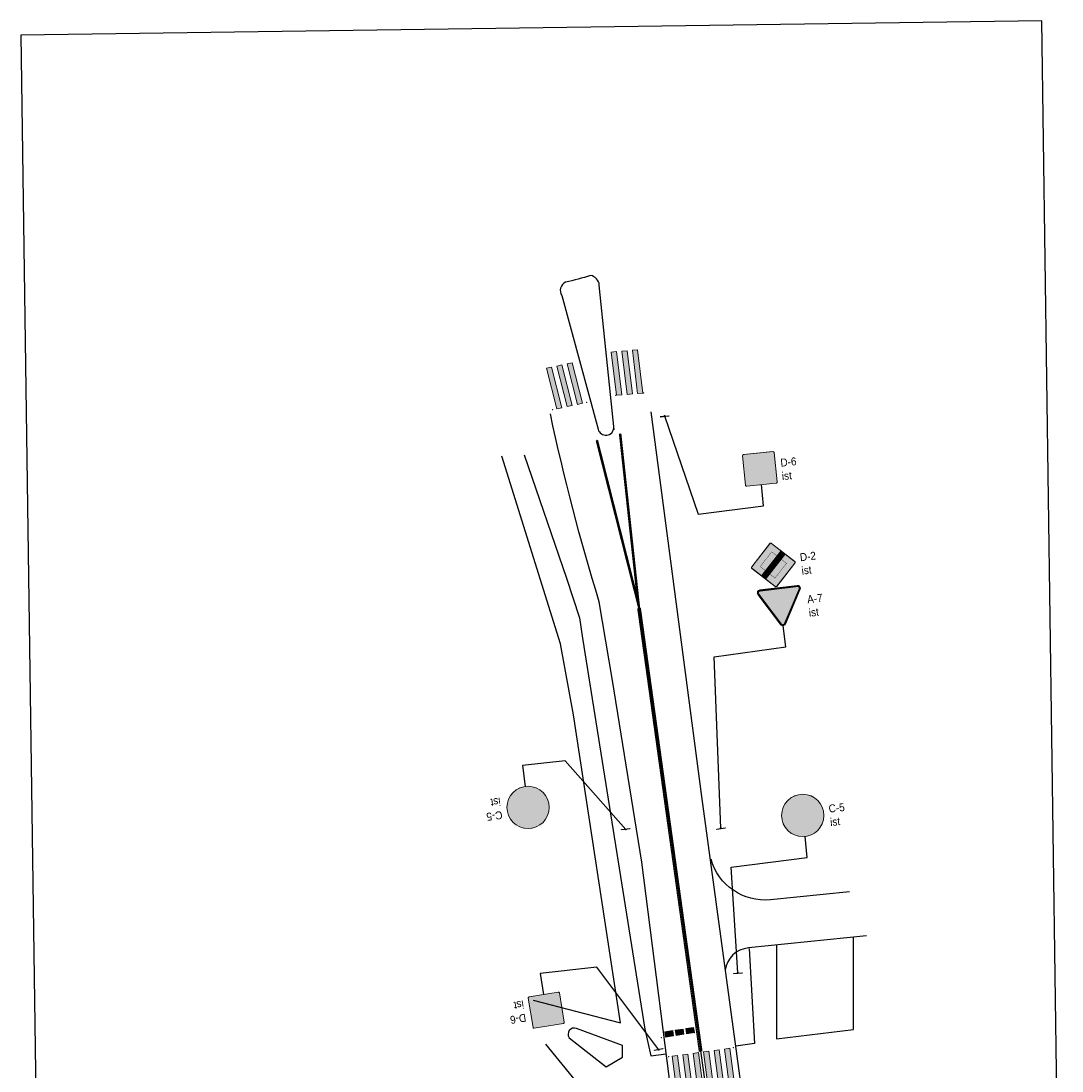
# Model space of a CAD drawing. Header units: metres. Extents: x 6420893 to 6543334, y 5684236 to 5790819.
# Tile 22 of 24: x 6421209 to 6421308, y 5790720 to 5790819. Entities that reach past the tile are written whole.
import ezdxf
from ezdxf.enums import TextEntityAlignment as Align

# ---------------------------------------------------------------- set-up
doc = ezdxf.new("R2010")
doc.units = ezdxf.units.M
doc.header["$XCLIPFRAME"] = 2
for name, color, linetype in [('gaPionowe', 7, 'Continuous'), ('gaPoziome', 7, 'Continuous'), ('zzz.gaHSDomyslna', 7, 'Continuous'), ('zzz.gaVSDodTekst', 7, 'Continuous'), ('zzz.gaVSDomyslna', 7, 'Continuous'), ('zzz.gaVSNazwa', 7, 'Continuous'), ('zzz.gaVSRamka', 7, 'Continuous'), ('zzz.gaVSStan', 7, 'Continuous'), ('zzz.gaVSWielkość', 7, 'Continuous')]:
    doc.layers.add(name, color=color, linetype=linetype)
doc.styles.add('arial', font='arial.ttf', dxfattribs={"width": 0.9, "height": 1.5})
doc.styles.add('GA-ATR-TEXT', font='arial.ttf', dxfattribs={"width": 0.9})
doc.styles.get("Standard").update_dxf_attribs({"font": 'arial.ttf'})
doc.dimstyles.new('GA-LEADER', dxfattribs={"dimtxt": 1, "dimasz": 1, "dimexe": 1, "dimexo": 1, "dimgap": 1, "dimtad": 1, "dimtxsty": 'Standard', "dimcen": 1, "dimadec": 0, "dimazin": 0, "dimtfac": 1, "dimtmove": 0, "dimatfit": 3, "dimfxl": 1, "dimarcsym": 0})
picture_1 = doc.add_image_def('image3.png', size_in_pixel=(1588, 988))

# ---------------------------------------------------------------- blocks, each defined once
blk = doc.blocks.new('gaHSPos')
at = {"color": 0, "linetype": 'Continuous', "lineweight": 0}
blk.add_point((0, 0), dxfattribs=at)
blk = doc.blocks.new('*U432')
at = {"layer": 'zzz.gaHSDomyslna', "color": 251}
for points in [[(-5.948, 41.917, 0.12, 0.12, 0), (-0.119, -0.017, 0.12, 0.12, 0)], [(-5.71, 41.95, 0.12, 0.12, 0), (0.119, 0.017, 0.12, 0.12, 0)]]:
    blk.add_lwpolyline(points, format="xyseb", dxfattribs=at)
at = {"color": 251}
for p in [(-5.829, 41.934), (0, 0)]:
    blk.add_blockref('gaHSPos', p, dxfattribs=at)
blk = doc.blocks.new('*U433')
at = {"layer": 'zzz.gaHSDomyslna', "color": 251}
blk.add_lwpolyline([(0, 0, 0.24, 0.24, 0), (3.95, -15.594, 0.24, 0.24, 0), (2.199, 0.625, 0.24, 0.24, 0)], format="xyseb", dxfattribs=at)
at = {"color": 251}
for p in [(0, 0), (2.199, 0.625)]:
    blk.add_blockref('gaHSPos', p, dxfattribs=at)
blk = doc.blocks.new('*U436')
at = {"layer": 'zzz.gaHSDomyslna'}
for points in [[(0, 0), (0.495, 0.069), (-0.04, 4.146), (-0.535, 4.077), (0, 0)], [(0.991, 0.138), (1.486, 0.206), (0.951, 4.283), (0.456, 4.214), (0.991, 0.138)], [(1.981, 0.275), (2.476, 0.344), (1.941, 4.421), (1.446, 4.352), (1.981, 0.275)], [(2.972, 0.413), (3.467, 0.481), (2.932, 4.558), (2.437, 4.489), (2.972, 0.413)], [(3.962, 0.55), (4.457, 0.619), (3.922, 4.696), (3.427, 4.627), (3.962, 0.55)], [(4.953, 0.688), (5.448, 0.756), (4.913, 4.833), (4.418, 4.764), (4.953, 0.688)]]:
    blk.add_hatch(color=251, dxfattribs=at).paths.add_polyline_path(points)
at = {"layer": 'zzz.gaHSDomyslna', "color": 251, "linetype": 'Continuous', "lineweight": 0}
for points in [[(0, 0), (0.495, 0.069), (-0.04, 4.146), (-0.535, 4.077), (0, 0)], [(0.991, 0.138), (1.486, 0.206), (0.951, 4.283), (0.456, 4.214), (0.991, 0.138)], [(1.981, 0.275), (2.476, 0.344), (1.941, 4.421), (1.446, 4.352), (1.981, 0.275)], [(2.972, 0.413), (3.467, 0.481), (2.932, 4.558), (2.437, 4.489), (2.972, 0.413)], [(3.962, 0.55), (4.457, 0.619), (3.922, 4.696), (3.427, 4.627), (3.962, 0.55)], [(4.953, 0.688), (5.448, 0.756), (4.913, 4.833), (4.418, 4.764), (4.953, 0.688)]]:
    blk.add_lwpolyline(points, close=True, dxfattribs=at)
at = {"layer": 'zzz.gaHSDomyslna', "color": 251}
for p in [(-0.883, 4.028), (5.261, 4.881)]:
    blk.add_blockref('gaHSPos', p, dxfattribs=at)
blk = doc.blocks.new('zk.P-14')
at = {"linetype": 'Continuous', "lineweight": 0}
blk.add_hatch(color=0, dxfattribs=at).paths.add_polyline_path([(0.375, -0.5), (0.375, 0), (-0.375, 0), (-0.375, -0.5)])
at = {"color": 0, "linetype": 'Continuous', "lineweight": 0}
blk.add_lwpolyline([(-0.375, 0), (0.375, 0), (0.375, -0.5), (-0.375, -0.5), (-0.375, 0)], dxfattribs=at)
blk = doc.blocks.new('*U437')
at = {"layer": 'zzz.gaHSDomyslna', "color": 251, "rotation": 188.8705558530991}
for p in [(-2.347, -0.366), (-1.359, -0.212), (-0.371, -0.058)]:
    blk.add_blockref('zk.P-14', p, dxfattribs=at)
at = {"layer": 'zzz.gaHSDomyslna', "color": 251}
for p in [(0, 0), (-3.126, -0.488)]:
    blk.add_blockref('gaHSPos', p, dxfattribs=at)
blk = doc.blocks.new('gaVSPos')
blk.add_point((0, 0))
blk = doc.blocks.new('gaVSTVcolumn0')
at = {"color": 0, "linetype": 'ByBlock', "lineweight": -2}
for p, q in [((-400, -30), (400, -30)), ((-400, -60), (-400, -30)), ((400, -60), (-400, -60)), ((400, -30), (400, -60))]:
    blk.add_line(p, q, dxfattribs=at)
blk.add_circle((0, 0), 30, dxfattribs=at)
blk = doc.blocks.new('gaVScolumn0')
at = {"color": 0, "linetype": 'ByBlock', "lineweight": -2}
blk.add_line((0, 0), (0, 400), dxfattribs=at)
at = {"color": 7, "style": 'GA-ATR-TEXT', "width": 0.9}
blk.add_attdef('X2', text='', height=150, dxfattribs=at).set_placement((-50, 0), align=Align.BOTTOM_RIGHT)
blk = doc.blocks.new('*U1048')
at = {"layer": 'zzz.gaVSDomyslna', "true_color": 0x2e2e2e}
h = blk.add_hatch(color=250, dxfattribs=at)
edge = h.paths.add_edge_path()
edge.add_line((-280, 594), (280, 594))
edge.add_arc((280, 580), 14, 359.9997, 89.9999, ccw=False)
edge.add_line((294, 580), (294, 20))
edge.add_arc((280, 20), 14, 270.0001, 359.9997, ccw=False)
edge.add_line((280, 6), (-280, 6))
edge.add_arc((-280, 20), 14, 180.0002, 269.9998, ccw=False)
edge.add_line((-294, 20), (-294, 580))
edge.add_arc((-280, 580), 14, 89.9999, 180.0002, ccw=False)
blk = doc.blocks.new('*U1049')
at = {"layer": 'zzz.gaVSDomyslna', "color": 7, "lineweight": 0, "true_color": 0xffffff, "const_width": 6}
blk.add_lwpolyline([(280, 3), (-280, 3, -0.414214), (-297, 20), (-297, 580, -0.414214), (-280, 597), (280, 597, -0.414214), (297, 580), (297, 20, -0.414214), (280, 3, -1)], format="xyb", dxfattribs=at)
blk = doc.blocks.new('*U1050')
at = {"layer": 'zzz.gaVSDomyslna', "true_color": 0xffffff}
blk.add_hatch(color=7, dxfattribs=at).paths.add_polyline_path([(0, 484), (-279.438, 0), (279.438, 0)])
blk = doc.blocks.new('*U1051')
at = {"layer": 'zzz.gaVSDomyslna', "true_color": 0x000000}
h = blk.add_hatch(color=18, dxfattribs=at)
h.paths.add_polyline_path([(-24, 372, 1), (24, 372, 1)])
h.paths.add_polyline_path([(49.7297, 326.351), (0, 345), (-37.2973, 261.081), (-87.4155, 210.963), (-75.7601, 185.321), (-18.6486, 242.432), (-9.72973, 259.459), (0, 186.486), (-46.6216, 121.216), (-77.8378, 27.5676), (-112.5, 23.2348), (-112.5, 11.6777), (-51.0384, 0), (-18.6486, 102.568), (20.4993, 150.613), (90.969, 27.2907), (68.459, 9.13869), (68.459, 0), (93.2432, 0), (134.934, 23.8234), (57.3273, 171.982), (59.8365, 179.509), (49.7297, 223.784), (49.7297, 279.73), (74.5946, 247.095), (74.5946, 163.176), (99.4595, 177.162), (99.4595, 261.081)])
h.paths.add_polyline_path([(219.122, 83.9189), (111.876, 83.9189), (121.645, 65.2703), (228.446, 65.2703)])
h.paths.add_polyline_path([(50.0186, 83.9189), (-16.7151, 83.9189), (-22.6042, 65.2703), (60.675, 65.2703)], flags=17)
h.paths.add_polyline_path([(-66.917, 83.9189), (-219.122, 83.9189), (-228.446, 65.2703), (-73.1332, 65.2703)])
blk = doc.blocks.new('*U1052')
at = {"layer": 'zzz.gaVSDomyslna', "color": 7, "linetype": 'Continuous', "lineweight": 0}
blk.add_lwpolyline([(280, 0), (-280, 0, -0.414214), (-300, 20), (-300, 580, -0.414214), (-280, 600), (280, 600, -0.414214), (300, 580), (300, 20, -0.414214)], format="xyb", close=True, dxfattribs=at)
blk = doc.blocks.new('*U1053')
at = {"layer": 'zzz.gaVSDomyslna', "color": 7, "true_color": 0xffffff}
for name, p in [('*U1049', (0, 0)), ('*U1050', (0, 96))]:
    blk.add_blockref(name, p, dxfattribs=at)
at = {"layer": 'zzz.gaVSDomyslna', "color": 250, "true_color": 0x2e2e2e}
blk.add_blockref('*U1048', (0, 0), dxfattribs=at)
at = {"layer": 'zzz.gaVSDomyslna', "color": 18, "true_color": 0x000000}
blk.add_blockref('*U1051', (0, 108), dxfattribs=at)
at = {"layer": 'zzz.gaVSRamka', "color": 7}
blk.add_blockref('*U1052', (0, 0), dxfattribs=at)
blk = doc.blocks.new('*U1047')
at = {"layer": 'zzz.gaVSDomyslna'}
blk.add_blockref('*U1053', (0, 0), dxfattribs=at)
at = {"layer": 'zzz.gaVSDodTekst', "style": 'arial', "flags": 1}
blk.add_attdef('Addtext', text='', height=1, dxfattribs=at).set_placement((0, 0), align=Align.MIDDLE_LEFT)
at = {"layer": 'zzz.gaVSDomyslna', "style": 'arial', "flags": 1}
for tag in ['Height', 'Width', 'Position', 'Route', 'ItemNo', 'ID']:
    blk.add_attdef(tag, text='', height=1, dxfattribs=at).set_placement((0, 0), align=Align.MIDDLE_LEFT)
at = {"layer": 'zzz.gaVSNazwa', "color": 0, "style": 'GA-ATR-TEXT', "width": 0.9}
blk.add_attdef('Name', text='', height=150, dxfattribs=at).set_placement((400, 375), align=Align.MIDDLE_LEFT)
at = {"layer": 'zzz.gaVSStan', "color": 0, "style": 'GA-ATR-TEXT', "width": 0.9}
blk.add_attdef('State', text='', height=150, dxfattribs=at).set_placement((400, 120), align=Align.MIDDLE_LEFT)
at = {"layer": 'zzz.gaVSWielkość', "style": 'arial', "flags": 1}
blk.add_attdef('Size', text='', height=1, dxfattribs=at).set_placement((0, 0), align=Align.MIDDLE_LEFT)
blk = doc.blocks.new('*U1055')
at = {"layer": 'zzz.gaVSDomyslna', "true_color": 0x2e2e2e}
blk.add_hatch(color=250, dxfattribs=at).paths.add_polyline_path([(-400, 400, 1), (400, 400, 1)])
blk = doc.blocks.new('*U1056')
at = {"layer": 'zzz.gaVSDomyslna', "color": 7, "lineweight": 0, "true_color": 0xffffff, "const_width": 8}
blk.add_lwpolyline([(0, 796, 1), (0, 4, 1), (0, 796, 1.17474)], format="xyb", dxfattribs=at)
blk = doc.blocks.new('*U1057')
at = {"layer": 'zzz.gaVSDomyslna', "true_color": 0xffffff}
blk.add_hatch(color=7, dxfattribs=at).paths.add_polyline_path([(-190.909, 380), (-60, 380), (-60, 0), (60, 0), (60, 380), (190.909, 380), (0, 680)])
blk = doc.blocks.new('*U1058')
at = {"layer": 'zzz.gaVSDomyslna', "color": 7, "lineweight": 0}
blk.add_circle((0, 400), 400, dxfattribs=at)
blk = doc.blocks.new('*U1059')
at = {"layer": 'zzz.gaVSDomyslna', "color": 250, "true_color": 0x2e2e2e}
blk.add_blockref('*U1055', (0, 0), dxfattribs=at)
at = {"layer": 'zzz.gaVSDomyslna', "color": 7, "true_color": 0xffffff}
for name, p in [('*U1056', (0, 0)), ('*U1057', (0, 80))]:
    blk.add_blockref(name, p, dxfattribs=at)
at = {"layer": 'zzz.gaVSRamka', "color": 7}
blk.add_blockref('*U1058', (0, 0), dxfattribs=at)
blk = doc.blocks.new('*U1054')
at = {"layer": 'zzz.gaVSDomyslna'}
blk.add_blockref('*U1059', (0, 0), dxfattribs=at)
at = {"layer": 'zzz.gaVSDodTekst', "style": 'arial', "flags": 1}
blk.add_attdef('Addtext', text='', height=1, dxfattribs=at).set_placement((0, 0), align=Align.MIDDLE_LEFT)
at = {"layer": 'zzz.gaVSDomyslna', "style": 'arial', "flags": 1}
for tag in ['Height', 'Width', 'Position', 'Route', 'ItemNo', 'ID']:
    blk.add_attdef(tag, text='', height=1, dxfattribs=at).set_placement((0, 0), align=Align.MIDDLE_LEFT)
at = {"layer": 'zzz.gaVSNazwa', "color": 0, "style": 'GA-ATR-TEXT', "width": 0.9}
blk.add_attdef('Name', text='', height=150, dxfattribs=at).set_placement((500, 475), align=Align.MIDDLE_LEFT)
at = {"layer": 'zzz.gaVSStan', "color": 0, "style": 'GA-ATR-TEXT', "width": 0.9}
blk.add_attdef('State', text='', height=150, dxfattribs=at).set_placement((500, 220), align=Align.MIDDLE_LEFT)
at = {"layer": 'zzz.gaVSWielkość', "style": 'arial', "flags": 1}
blk.add_attdef('Size', text='', height=1, dxfattribs=at).set_placement((0, 0), align=Align.MIDDLE_LEFT)
blk = doc.blocks.new('*U1061')
at = {"layer": 'zzz.gaVSDomyslna', "color": 251, "linetype": 'Continuous', "lineweight": 0, "true_color": 0x4c4c4c, "const_width": 30}
blk.add_lwpolyline([(356.469, 710.423), (-356.469, 710.423, 0.563712), (-391.037, 653.297), (-33.775, 34.5, 0.563661), (32.9409, 33.1218), (390.215, 651.94, 0.577186), (356.469, 710.423)], format="xyb", close=True, dxfattribs=at)
blk = doc.blocks.new('*U1062')
at = {"layer": 'zzz.gaVSDomyslna', "linetype": 'Continuous', "lineweight": 0, "true_color": 0xe2e2e2}
h = blk.add_hatch(color=254, dxfattribs=at)
h.dxf.hatch_style = 1
h.paths.add_polyline_path([(0, 695.423), (-356.469, 695.423, 0.262443), (-377.021, 683.837, 0.259425), (-377.874, 660.497), (-19.9889, 40.6218, 0.279187), (-0.646341, 29.9873, 0.229204), (20.2988, 41.2251), (378.047, 660.797, 0.284586), (377.352, 683.315, 0.237857), (356.126, 695.423)])
at = {"layer": 'zzz.gaVSDomyslna', "color": 254, "linetype": 'Continuous', "lineweight": 0, "true_color": 0xe2e2e2}
blk.add_point((0, 0), dxfattribs=at)
blk = doc.blocks.new('*U1063')
at = {"layer": 'zzz.gaVSDomyslna', "color": 7, "linetype": 'Continuous', "lineweight": 0}
blk.add_line((-356.469, 725.423), (356.469, 725.423), dxfattribs=at)
blk.add_lwpolyline([(356.473, 725.423), (-356.469, 725.423, 0.565749), (-404.17, 646.043), (-46.7654, 27, 0.565707), (45.7889, 25.3753), (403.206, 644.44, 0.577211)], format="xyb", close=True, dxfattribs=at)
blk.add_point((0, 0), dxfattribs=at)
blk = doc.blocks.new('*U1064')
at = {"layer": 'zzz.gaVSDomyslna', "color": 251, "true_color": 0x4c4c4c}
blk.add_blockref('*U1061', (0, 0), dxfattribs=at)
at = {"layer": 'zzz.gaVSDomyslna', "color": 254, "true_color": 0xe2e2e2}
blk.add_blockref('*U1062', (0, 0), dxfattribs=at)
at = {"layer": 'zzz.gaVSRamka', "color": 7}
blk.add_blockref('*U1063', (0, 0), dxfattribs=at)
blk = doc.blocks.new('*U1060')
at = {"layer": 'zzz.gaVSDomyslna'}
blk.add_blockref('*U1064', (0, 0), dxfattribs=at)
at = {"layer": 'zzz.gaVSDodTekst', "style": 'arial', "flags": 1}
blk.add_attdef('Addtext', text='', height=1, dxfattribs=at).set_placement((0, 0), align=Align.MIDDLE_LEFT)
at = {"layer": 'zzz.gaVSDomyslna', "style": 'arial', "flags": 1}
for tag in ['Height', 'Width', 'Position', 'Route', 'ItemNo', 'ID']:
    blk.add_attdef(tag, text='', height=1, dxfattribs=at).set_placement((0, 0), align=Align.MIDDLE_LEFT)
at = {"layer": 'zzz.gaVSNazwa', "color": 0, "style": 'GA-ATR-TEXT', "width": 0.9}
blk.add_attdef('Name', text='', height=150, dxfattribs=at).set_placement((510, 438), align=Align.MIDDLE_LEFT)
at = {"layer": 'zzz.gaVSStan', "color": 0, "style": 'GA-ATR-TEXT', "width": 0.9}
blk.add_attdef('State', text='', height=150, dxfattribs=at).set_placement((510, 183), align=Align.MIDDLE_LEFT)
at = {"layer": 'zzz.gaVSWielkość', "style": 'arial', "flags": 1}
blk.add_attdef('Size', text='', height=1, dxfattribs=at).set_placement((0, 0), align=Align.MIDDLE_LEFT)
blk = doc.blocks.new('*U1066')
at = {"layer": 'zzz.gaVSDomyslna', "true_color": 0xffffff}
blk.add_hatch(color=7, dxfattribs=at).paths.add_polyline_path([(401.637, 404.323, 0.414214), (401.637, 415.637), (5.65685, 811.616, 0.414214), (-5.65685, 811.616), (-401.637, 415.637, 0.414214), (-401.637, 404.323), (-5.65685, 8.34315, 0.414214), (5.65685, 8.34315)])
blk = doc.blocks.new('*U1067')
at = {"layer": 'zzz.gaVSDomyslna', "true_color": 0xe2e2e2}
blk.add_hatch(color=254, dxfattribs=at).paths.add_polyline_path([(0, 656.053), (-246.073, 409.98), (0, 163.907), (246.073, 409.98)])
blk = doc.blocks.new('*U1068')
at = {"layer": 'zzz.gaVSDomyslna', "color": 18, "lineweight": 0, "true_color": 0x000000, "const_width": 12}
blk.add_lwpolyline([(-405.879, 400.08), (-9.89949, 4.10051, 0.414214), (9.89949, 4.10051), (405.879, 400.08, 0.414214), (405.879, 419.879), (9.89949, 815.859, 0.414214), (-9.89949, 815.859), (-405.879, 419.879, 0.414214), (-405.879, 400.08, 17.1896)], format="xyb", dxfattribs=at)
at = {"layer": 'zzz.gaVSDomyslna', "color": 18, "lineweight": 0, "true_color": 0x000000, "const_width": 6}
blk.add_lwpolyline([(-157.997, 317.661), (0, 159.664), (250.316, 409.98), (0, 660.296), (-250.316, 409.98)], close=True, dxfattribs=at)
blk = doc.blocks.new('*U1069')
at = {"layer": 'zzz.gaVSDomyslna', "color": 18, "lineweight": 0, "true_color": 0x000000, "const_width": 120}
blk.add_lwpolyline([(-212.132, 197.848), (212.132, 622.112)], dxfattribs=at)
blk = doc.blocks.new('*U1070')
at = {"layer": 'zzz.gaVSDomyslna', "color": 7, "linetype": 'Continuous', "lineweight": 0}
blk.add_lwpolyline([(-410.122, 395.838), (-14.1421, -0.142136, 0.414214), (14.1421, -0.142136), (410.122, 395.838, 0.414214), (410.122, 424.122), (14.1421, 820.102, 0.414214), (-14.1421, 820.102), (-410.122, 424.122, 0.414214)], format="xyb", close=True, dxfattribs=at)
blk = doc.blocks.new('*U1071')
at = {"layer": 'zzz.gaVSDomyslna', "color": 18, "true_color": 0x000000}
for name in ['*U1068', '*U1069']:
    blk.add_blockref(name, (0, 0), dxfattribs=at)
at = {"layer": 'zzz.gaVSDomyslna', "color": 7, "true_color": 0xffffff}
blk.add_blockref('*U1066', (0, 0), dxfattribs=at)
at = {"layer": 'zzz.gaVSDomyslna', "color": 254, "true_color": 0xe2e2e2}
blk.add_blockref('*U1067', (0, 0), dxfattribs=at)
at = {"layer": 'zzz.gaVSRamka', "color": 7}
blk.add_blockref('*U1070', (0, 0), dxfattribs=at)
blk = doc.blocks.new('*U1065')
at = {"layer": 'zzz.gaVSDomyslna'}
blk.add_blockref('*U1071', (0, 0), dxfattribs=at)
at = {"layer": 'zzz.gaVSDodTekst', "style": 'arial', "flags": 1}
blk.add_attdef('Addtext', text='', height=1, dxfattribs=at).set_placement((0, 0), align=Align.MIDDLE_LEFT)
at = {"layer": 'zzz.gaVSDomyslna', "style": 'arial', "flags": 1}
for tag in ['Height', 'Width', 'Position', 'Route', 'ItemNo', 'ID']:
    blk.add_attdef(tag, text='', height=1, dxfattribs=at).set_placement((0, 0), align=Align.MIDDLE_LEFT)
at = {"layer": 'zzz.gaVSNazwa', "color": 0, "style": 'GA-ATR-TEXT', "width": 0.9}
blk.add_attdef('Name', text='', height=150, dxfattribs=at).set_placement((516, 491), align=Align.MIDDLE_LEFT)
at = {"layer": 'zzz.gaVSStan', "color": 0, "style": 'GA-ATR-TEXT', "width": 0.9}
blk.add_attdef('State', text='', height=150, dxfattribs=at).set_placement((516, 236), align=Align.MIDDLE_LEFT)
at = {"layer": 'zzz.gaVSWielkość', "style": 'arial', "flags": 1}
blk.add_attdef('Size', text='', height=1, dxfattribs=at).set_placement((0, 0), align=Align.MIDDLE_LEFT)
blk = doc.blocks.new('*U1073')
at = {"layer": 'zzz.gaVSDomyslna', "true_color": 0x2e2e2e}
h = blk.add_hatch(color=250, dxfattribs=at)
edge = h.paths.add_edge_path()
edge.add_line((-280, 594), (280, 594))
edge.add_arc((280, 580), 14, 359.9997, 89.9999, ccw=False)
edge.add_line((294, 580), (294, 20))
edge.add_arc((280, 20), 14, 270.0001, 359.9997, ccw=False)
edge.add_line((280, 6), (-280, 6))
edge.add_arc((-280, 20), 14, 180.0002, 269.9998, ccw=False)
edge.add_line((-294, 20), (-294, 580))
edge.add_arc((-280, 580), 14, 89.9999, 180.0002, ccw=False)
blk = doc.blocks.new('*U1074')
at = {"layer": 'zzz.gaVSDomyslna', "color": 7, "lineweight": 0, "true_color": 0xffffff, "const_width": 6}
blk.add_lwpolyline([(280, 3), (-280, 3, -0.414214), (-297, 20), (-297, 580, -0.414214), (-280, 597), (280, 597, -0.414214), (297, 580), (297, 20, -0.414214), (280, 3, -1)], format="xyb", dxfattribs=at)
blk = doc.blocks.new('*U1075')
at = {"layer": 'zzz.gaVSDomyslna', "true_color": 0xffffff}
blk.add_hatch(color=7, dxfattribs=at).paths.add_polyline_path([(0, 484), (-279.438, 0), (279.438, 0)])
blk = doc.blocks.new('*U1076')
at = {"layer": 'zzz.gaVSDomyslna', "true_color": 0x000000}
h = blk.add_hatch(color=18, dxfattribs=at)
h.paths.add_polyline_path([(-24, 372, 1), (24, 372, 1)])
h.paths.add_polyline_path([(49.7297, 326.351), (0, 345), (-37.2973, 261.081), (-87.4155, 210.963), (-75.7601, 185.321), (-18.6486, 242.432), (-9.72973, 259.459), (0, 186.486), (-46.6216, 121.216), (-77.8378, 27.5676), (-112.5, 23.2348), (-112.5, 11.6777), (-51.0384, 0), (-18.6486, 102.568), (20.4993, 150.613), (90.969, 27.2907), (68.459, 9.13869), (68.459, 0), (93.2432, 0), (134.934, 23.8234), (57.3273, 171.982), (59.8365, 179.509), (49.7297, 223.784), (49.7297, 279.73), (74.5946, 247.095), (74.5946, 163.176), (99.4595, 177.162), (99.4595, 261.081)])
h.paths.add_polyline_path([(219.122, 83.9189), (111.876, 83.9189), (121.645, 65.2703), (228.446, 65.2703)])
h.paths.add_polyline_path([(50.0186, 83.9189), (-16.7151, 83.9189), (-22.6042, 65.2703), (60.675, 65.2703)], flags=17)
h.paths.add_polyline_path([(-66.917, 83.9189), (-219.122, 83.9189), (-228.446, 65.2703), (-73.1332, 65.2703)])
blk = doc.blocks.new('*U1077')
at = {"layer": 'zzz.gaVSDomyslna', "color": 7, "linetype": 'Continuous', "lineweight": 0}
blk.add_lwpolyline([(280, 0), (-280, 0, -0.414214), (-300, 20), (-300, 580, -0.414214), (-280, 600), (280, 600, -0.414214), (300, 580), (300, 20, -0.414214)], format="xyb", close=True, dxfattribs=at)
blk = doc.blocks.new('*U1078')
at = {"layer": 'zzz.gaVSDomyslna', "color": 7, "true_color": 0xffffff}
for name, p in [('*U1074', (0, 0)), ('*U1075', (0, 96))]:
    blk.add_blockref(name, p, dxfattribs=at)
at = {"layer": 'zzz.gaVSDomyslna', "color": 250, "true_color": 0x2e2e2e}
blk.add_blockref('*U1073', (0, 0), dxfattribs=at)
at = {"layer": 'zzz.gaVSDomyslna', "color": 18, "true_color": 0x000000}
blk.add_blockref('*U1076', (0, 108), dxfattribs=at)
at = {"layer": 'zzz.gaVSRamka', "color": 7}
blk.add_blockref('*U1077', (0, 0), dxfattribs=at)
blk = doc.blocks.new('*U1072')
at = {"layer": 'zzz.gaVSDomyslna'}
blk.add_blockref('*U1078', (0, 0), dxfattribs=at)
at = {"layer": 'zzz.gaVSDodTekst', "style": 'arial', "flags": 1}
blk.add_attdef('Addtext', text='', height=1, dxfattribs=at).set_placement((0, 0), align=Align.MIDDLE_LEFT)
at = {"layer": 'zzz.gaVSDomyslna', "style": 'arial', "flags": 1}
for tag in ['Height', 'Width', 'Position', 'Route', 'ItemNo', 'ID']:
    blk.add_attdef(tag, text='', height=1, dxfattribs=at).set_placement((0, 0), align=Align.MIDDLE_LEFT)
at = {"layer": 'zzz.gaVSNazwa', "color": 0, "style": 'GA-ATR-TEXT', "width": 0.9}
blk.add_attdef('Name', text='', height=150, dxfattribs=at).set_placement((400, 375), align=Align.MIDDLE_LEFT)
at = {"layer": 'zzz.gaVSStan', "color": 0, "style": 'GA-ATR-TEXT', "width": 0.9}
blk.add_attdef('State', text='', height=150, dxfattribs=at).set_placement((400, 120), align=Align.MIDDLE_LEFT)
at = {"layer": 'zzz.gaVSWielkość', "style": 'arial', "flags": 1}
blk.add_attdef('Size', text='', height=1, dxfattribs=at).set_placement((0, 0), align=Align.MIDDLE_LEFT)
blk = doc.blocks.new('*U1079')
at = {"layer": 'zzz.gaHSDomyslna'}
for points in [[(0, 0), (0.489, 0.106), (1.458, -3.725), (0.969, -3.831), (0, 0)], [(0.978, 0.211), (1.467, 0.317), (2.436, -3.514), (1.947, -3.62), (0.978, 0.211)], [(1.956, 0.423), (2.445, 0.529), (3.414, -3.302), (2.925, -3.408), (1.956, 0.423)]]:
    blk.add_hatch(color=251, dxfattribs=at).paths.add_polyline_path(points)
at = {"layer": 'zzz.gaHSDomyslna', "color": 251, "linetype": 'Continuous', "lineweight": 0}
for points in [[(0, 0), (0.489, 0.106), (1.458, -3.725), (0.969, -3.831), (0, 0)], [(0.978, 0.211), (1.467, 0.317), (2.436, -3.514), (1.947, -3.62), (0.978, 0.211)], [(1.956, 0.423), (2.445, 0.529), (3.414, -3.302), (2.925, -3.408), (1.956, 0.423)]]:
    blk.add_lwpolyline(points, close=True, dxfattribs=at)
at = {"layer": 'zzz.gaHSDomyslna', "color": 251}
for p in [(0.586, -3.914), (3.796, -3.22)]:
    blk.add_blockref('gaHSPos', p, dxfattribs=at)
blk = doc.blocks.new('*U1080')
at = {"layer": 'zzz.gaHSDomyslna'}
for points in [[(0, 0), (0.499, 0.039), (0.996, -4.044), (0.497, -4.083), (0, 0)], [(0.998, 0.079), (1.497, 0.118), (1.993, -3.965), (1.494, -4.004), (0.998, 0.079)], [(1.995, 0.158), (2.494, 0.197), (2.991, -3.886), (2.492, -3.926), (1.995, 0.158)]]:
    blk.add_hatch(color=251, dxfattribs=at).paths.add_polyline_path(points)
at = {"layer": 'zzz.gaHSDomyslna', "color": 251, "linetype": 'Continuous', "lineweight": 0}
for points in [[(0, 0), (0.499, 0.039), (0.996, -4.044), (0.497, -4.083), (0, 0)], [(0.998, 0.079), (1.497, 0.118), (1.993, -3.965), (1.494, -4.004), (0.998, 0.079)], [(1.995, 0.158), (2.494, 0.197), (2.991, -3.886), (2.492, -3.926), (1.995, 0.158)]]:
    blk.add_lwpolyline(points, close=True, dxfattribs=at)
at = {"layer": 'zzz.gaHSDomyslna', "color": 251}
for p in [(3.077, -3.879), (0.411, -4.09)]:
    blk.add_blockref('gaHSPos', p, dxfattribs=at)
blk = doc.blocks.new('*U1082')
at = {"layer": 'zzz.gaVSDomyslna', "true_color": 0x2e2e2e}
blk.add_hatch(color=250, dxfattribs=at).paths.add_polyline_path([(-400, 400, 1), (400, 400, 1)])
blk = doc.blocks.new('*U1083')
at = {"layer": 'zzz.gaVSDomyslna', "color": 7, "lineweight": 0, "true_color": 0xffffff, "const_width": 8}
blk.add_lwpolyline([(0, 796, 1), (0, 4, 1), (0, 796, 1.17474)], format="xyb", dxfattribs=at)
blk = doc.blocks.new('*U1084')
at = {"layer": 'zzz.gaVSDomyslna', "true_color": 0xffffff}
blk.add_hatch(color=7, dxfattribs=at).paths.add_polyline_path([(-190.909, 380), (-60, 380), (-60, 0), (60, 0), (60, 380), (190.909, 380), (0, 680)])
blk = doc.blocks.new('*U1085')
at = {"layer": 'zzz.gaVSDomyslna', "color": 7, "lineweight": 0}
blk.add_circle((0, 400), 400, dxfattribs=at)
blk = doc.blocks.new('*U1086')
at = {"layer": 'zzz.gaVSDomyslna', "color": 250, "true_color": 0x2e2e2e}
blk.add_blockref('*U1082', (0, 0), dxfattribs=at)
at = {"layer": 'zzz.gaVSDomyslna', "color": 7, "true_color": 0xffffff}
for name, p in [('*U1083', (0, 0)), ('*U1084', (0, 80))]:
    blk.add_blockref(name, p, dxfattribs=at)
at = {"layer": 'zzz.gaVSRamka', "color": 7}
blk.add_blockref('*U1085', (0, 0), dxfattribs=at)
blk = doc.blocks.new('*U1081')
at = {"layer": 'zzz.gaVSDomyslna'}
blk.add_blockref('*U1086', (0, 0), dxfattribs=at)
at = {"layer": 'zzz.gaVSDodTekst', "style": 'arial', "flags": 1}
blk.add_attdef('Addtext', text='', height=1, dxfattribs=at).set_placement((0, 0), align=Align.MIDDLE_LEFT)
at = {"layer": 'zzz.gaVSDomyslna', "style": 'arial', "flags": 1}
for tag in ['Height', 'Width', 'Position', 'Route', 'ItemNo', 'ID']:
    blk.add_attdef(tag, text='', height=1, dxfattribs=at).set_placement((0, 0), align=Align.MIDDLE_LEFT)
at = {"layer": 'zzz.gaVSNazwa', "color": 0, "style": 'GA-ATR-TEXT', "width": 0.9}
blk.add_attdef('Name', text='', height=150, dxfattribs=at).set_placement((500, 475), align=Align.MIDDLE_LEFT)
at = {"layer": 'zzz.gaVSStan', "color": 0, "style": 'GA-ATR-TEXT', "width": 0.9}
blk.add_attdef('State', text='', height=150, dxfattribs=at).set_placement((500, 220), align=Align.MIDDLE_LEFT)
at = {"layer": 'zzz.gaVSWielkość', "style": 'arial', "flags": 1}
blk.add_attdef('Size', text='', height=1, dxfattribs=at).set_placement((0, 0), align=Align.MIDDLE_LEFT)

msp = doc.modelspace()

# ---------------------------------------------------------------- linework, layer by layer
for points in [[(6421265.569, 5790780.388), (6421264.17, 5790794.087, 0.3278), (6421263.349, 5790794.995, -0.018074), (6421260.978, 5790794.344, 0.467604), (6421260.617, 5790793.101), (6421264.059, 5790780.444, 0.848291), (6421265.547, 5790780.596, 0.848291)], [(6421287.836, 5790736.697), (6421280.36, 5790735.957, -0.364314), (6421274.735, 5790739.806, -0.364314)], [(6421289.43, 5790732.551), (6421278.269, 5790731.409, 0.340617), (6421276.057, 5790729.313, 0.340617)], [(6421261.306, 5790722.917), (6421264.822, 5790720.164), (6421266.349, 5790721.066), (6421266.349, 5790722.177), (6421262, 5790723.796, 0.731422), (6421261.31, 5790722.914, 0.731422)]]:
    msp.add_lwpolyline(points, format="xyb")
at = {"elevation": 10.18}
msp.add_lwpolyline([(6421275.582, 5790681.427), (6421268.183, 5790739.507), (6421265.426, 5790756.697), (6421264.167, 5790764.136, -0.022844), (6421259.541, 5790781.9, 0.043623)], format="xyb", dxfattribs=at)
for points, elevation in [([(6421282.542, 5790682.01), (6421273.849, 5790745.734), (6421269.076, 5790782.091)], 10.18), ([(6421272.575, 5790681.174), (6421267.84, 5790718.371), (6421262.887, 5790717.676), (6421259.097, 5790722.321)], 10.3)]:
    msp.add_lwpolyline(points, dxfattribs=dict(elevation=elevation))
for points in [[(6421257.914, 5790726.464), (6421266.167, 5790724.317), (6421261.727, 5790753.449), (6421260.507, 5790760.165), (6421254.956, 5790777.893)], [(6421257.065, 5790778.041), (6421261.062, 5790766.383), (6421262.284, 5790762.608), (6421262.571, 5790760.699), (6421268.464, 5790723.714), (6421269.027, 5790721.197), (6421270.491, 5790721.384)], [(6421280.923, 5790731.655), (6421280.923, 5790725.364), (6421280.923, 5790722.798), (6421288.207, 5790723.677), (6421288.207, 5790732.426)], [(6421278.352, 5790731.358), (6421278.833, 5790722.365), (6421277.07, 5790722.124)]]:
    msp.add_lwpolyline(points)
at = {"layer": 'Defpoints', "color": 1}
for points in [[(6421263.939, 5790779.392), (6421267.889, 5790763.798), (6421266.138, 5790780.017)], [(6421267.889, 5790763.798), (6421274.656, 5790715.119), (6421282.876, 5790652.848), (6421289.916, 5790600.182), (6421293.198, 5790578.034), (6421298.254, 5790549.686)]]:
    msp.add_lwpolyline(points, dxfattribs=at)

# ---------------------------------------------------------------- block references
at = {"layer": 'gaPionowe'}
for name, p, xscale, yscale, rotation in [('gaVSTVcolumn0', (6421270.327, 5790781.711), 0.001, 0.001, 5.808841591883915), ('gaVScolumn0', (6421279.699, 5790773.224), 0.005, 0.005, 5.808841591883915), ('gaVScolumn0', (6421281.802, 5790759.885), 0.005, 0.005, 6.988489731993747), ('gaVScolumn0', (6421256.895, 5790748.658), 0.005, 0.005, 187.681185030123), ('gaVSTVcolumn0', (6421275.665, 5790742.728), 0.001, 0.001, 6.988489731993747), ('gaVSTVcolumn0', (6421266.67, 5790742.589), 0.001, 0.001, 187.681185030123), ('gaVScolumn0', (6421283.835, 5790739.954), 0.005, 0.005, 6.077039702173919), ('gaVScolumn0', (6421258.577, 5790728.973), 0.005, 0.005, 189.4326352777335), ('gaVSTVcolumn0', (6421277.273, 5790729.047), 0.001, 0.001, 6.077039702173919), ('gaVSTVcolumn0', (6421269.791, 5790721.756), 0.001, 0.001, 189.4326352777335)]:
    msp.add_blockref(name, p, dxfattribs=dict(at, xscale=xscale, yscale=yscale, rotation=rotation))
for p, rotation in [((6421270.327, 5790781.711), 5.808841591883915), ((6421266.67, 5790742.589), 187.681185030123), ((6421275.665, 5790742.728), 6.988489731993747), ((6421277.273, 5790729.047), 6.077039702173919), ((6421269.791, 5790721.756), 189.4326352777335)]:
    msp.add_blockref('gaVSPos', p, dxfattribs=dict(at, rotation=rotation))
at = {"layer": 'gaPionowe', "xscale": 0.005, "yscale": 0.005}
for name, p, rotation, values in [('*U1072', (6421279.497, 5790775.213), 5.808841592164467, {'Name': 'D-6', 'State': 'ist'}), ('*U1065', (6421280.876, 5790765.585), 6.988489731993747, {'Name': 'D-2', 'State': 'ist'}), ('*U1060', (6421281.558, 5790761.871), 6.988489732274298, {'Name': 'A-7', 'State': 'ist'}), ('*U1081', (6421257.163, 5790746.676), 187.6811850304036, {'Name': 'C-5', 'State': 'ist'}), ('*U1054', (6421283.623, 5790741.943), 6.07703970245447, {'Name': 'C-5', 'State': 'ist'}), ('*U1047', (6421258.905, 5790727), 189.4326352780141, {'Name': 'D-6', 'State': 'ist'})]:
    msp.add_blockref(name, p, dxfattribs=dict(at, rotation=rotation)).add_auto_attribs(values)
at = {"layer": 'gaPoziome'}
for name, p in [('*U1080', (6421265.298, 5790787.756)), ('*U1079', (6421259.171, 5790786.212)), ('*U433', (6421263.939, 5790779.392)), ('*U432', (6421273.753, 5790721.614)), ('*U437', (6421273.159, 5790723.4)), ('*U436', (6421271.596, 5790717.082))]:
    msp.add_blockref(name, p, dxfattribs=at)

# ---------------------------------------------------------------- pictures from other files: only their frames are drawn
image = msp.add_image(picture_1, insert=(6421151.028, 5790647.654, 10.08), size_in_units=(310.518, 193.194), rotation=0.79705, dxfattribs=dict(brightness=80, fade=30))
image.set_boundary_path([(310.481, 820.417), (804.277, 122.057)])

# ---------------------------------------------------------------- leaders
at = {"layer": 'gaPionowe'}
for points in [[(6421270.327, 5790781.711), (6421273.525, 5790772.415), (6421279.699, 5790773.224)], [(6421275.665, 5790742.728), (6421275.025, 5790758.942), (6421281.802, 5790759.885)], [(6421266.67, 5790742.589), (6421260.926, 5790749.102), (6421256.895, 5790748.658)], [(6421277.273, 5790729.047), (6421276.622, 5790739.055), (6421283.835, 5790739.954)], [(6421269.791, 5790721.756), (6421263.943, 5790729.602), (6421258.577, 5790728.973)]]:
    msp.add_leader(points, dimstyle='GA-LEADER', override={"dimasz": 0.3}, dxfattribs=at)

doc.saveas('drawing.dxf')
